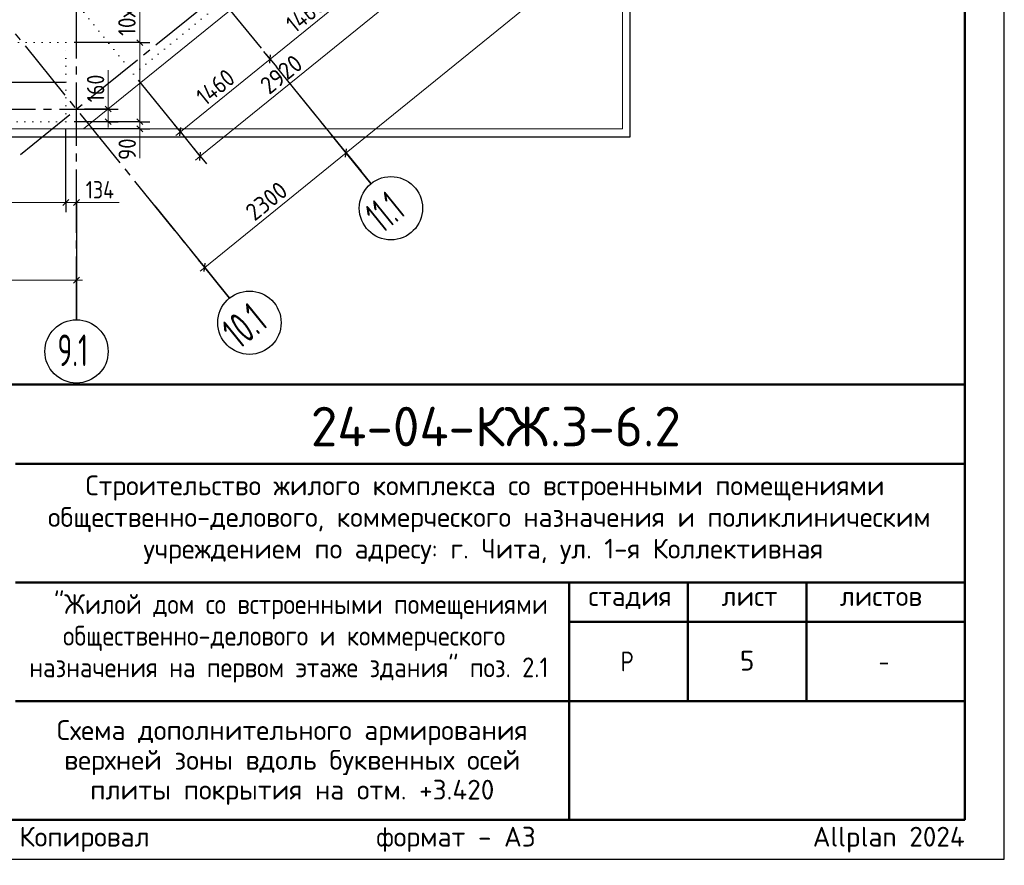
# Model space of a CAD drawing. Header units: millimetres. Extents: x 0 to 42000, y -76 to 29700.
# Tile 10 of 13: x 29555 to 42000, y -76 to 10612. Entities that reach past the tile are written whole.
import ezdxf

# ---------------------------------------------------------------- set-up
doc = ezdxf.new("R2010")
doc.units = ezdxf.units.MM
doc.linetypes.add('______5', pattern=[1100, 800, -100, 100, -100])
doc.linetypes.add('______9', pattern=[100, 0, -100])
for name, color, linetype, lineweight in [('Standard', 7, 'Continuous', 25), ('ДОП Верх по Х', 7, 'Continuous', 18), ('ЖБ Перекрытие верхний уровень', 7, 'Continuous', 18), ('Надписи', 7, 'Continuous', 25), ('Позиционная метка номер позиции', 7, 'Continuous', 13), ('Примечания', 7, 'Continuous', 13), ('Размерная линия_ общее', 7, 'Continuous', 13)]:
    doc.layers.add(name, color=color, linetype=linetype, lineweight=lineweight)
doc.layers.add('Оси', color=7, linetype='______5', lineweight=13, true_color=0x656565)
doc.styles.add('ISOCPEUR', font='txt')

msp = doc.modelspace()

# ---------------------------------------------------------------- linework, layer by layer
at = {"layer": 'Standard', "color": 7, "linetype": 'Continuous', "lineweight": 18, "transparency": 33554687}
for p, q in [((37172, 14747), (30362, 9232)), ((30362, 9232), (6829, 9232))]:
    msp.add_line(p, q, dxfattribs=at)
at = {"layer": 'Standard', "color": 7, "linetype": 'Continuous', "lineweight": 50, "transparency": 33554687}
for p, q in [((23000, 6000), (41500, 6000)), ((29500, 5000), (41500, 5000)), ((29500, 3500), (41500, 3500)), ((36500, 2000), (36500, 3500)), ((38000, 2000), (38000, 3500)), ((39500, 2000), (39500, 3500)), ((36500, 3000), (41500, 3000)), ((29500, 2000), (41500, 2000)), ((36500, 500), (36500, 2000)), ((36500, 500), (36500, 2000))]:
    msp.add_line(p, q, dxfattribs=at)
at = {"layer": 'Standard', "color": 7, "linetype": 'Continuous', "lineweight": 25, "transparency": 33554687}
for p, q in [((41500, 500), (41500, 6000)), ((23000, 500), (41500, 500)), ((23000, 500), (41500, 500)), ((23000, 500), (41500, 500))]:
    msp.add_line(p, q, dxfattribs=at)
msp.add_lwpolyline([(0, 0), (42000, 0), (42000, 29700), (0, 29700), (0, 0)], close=True, dxfattribs=at)
at = {"layer": 'Standard', "color": 7, "linetype": 'Continuous', "lineweight": 50, "transparency": 33554687}
msp.add_lwpolyline([(2000, 29200), (41500, 29200), (41500, 500), (2000, 500), (2000, 29200)], close=True, dxfattribs=at)
at = {"layer": 'Standard', "color": 7, "linetype": 'Continuous', "lineweight": 13, "transparency": 33554687}
for points in [[(41500, 29200), (2000, 29200), (2000, 6000), (41500, 6000), (41500, 29200)], [(5829, 9232), (37172, 9232), (37172, 27138), (5536, 23138), (5829, 9232)], [(6829, 9232), (37172, 9232), (37172, 25860), (6829, 25860), (6829, 9232)]]:
    msp.add_lwpolyline(points, dxfattribs=at)
at = {"layer": 'Standard', "color": 254, "linetype": 'Continuous', "lineweight": 25, "true_color": 0xc4c4ff, "transparency": 33554687}
msp.add_lwpolyline([(6729, 9132), (37272, 9132), (37272, 25960), (6729, 25960), (6729, 9132)], dxfattribs=at)
at = {"layer": 'Standard', "color": 7, "linetype": 'Continuous', "lineweight": 25, "transparency": 33554687}
msp.add_lwpolyline([(41500, 6000), (23000, 6000), (23000, 500), (41500, 500), (41500, 6000)], dxfattribs=at)
at = {"layer": 'ДОП Верх по Х', "color": 7, "linetype": 'Continuous', "lineweight": 25, "transparency": 33554687}
msp.add_line((27226, 9822), (30132, 9822), dxfattribs=at)
at = {"layer": 'ЖБ Перекрытие верхний уровень', "color": 7, "linetype": 'Continuous', "lineweight": 18, "transparency": 33554687}
for p, q in [((30362, 9232), (37172, 14747)), ((6829, 9232), (30362, 9232))]:
    msp.add_line(p, q, dxfattribs=at)
at = {"layer": 'Оси', "color": 8, "linetype": '______5', "lineweight": -3, "transparency": 33554687}
for p, q in [((33995, 8540), (22617, 22591)), ((32208, 7093), (20829, 21143)), ((29566, 8909), (39653, 17078)), ((30273, 6819), (30273, 11750)), ((3656, 9482), (30796, 9482))]:
    msp.add_line(p, q, dxfattribs=at)
at = {"layer": 'Оси', "color": 7, "linetype": 'Continuous', "lineweight": 25, "transparency": 33554687}
for p, q in [((33051, 9706), (33995, 8540)), ((30273, 8319), (30273, 6819)), ((31264, 8258), (32208, 7093))]:
    msp.add_line(p, q, dxfattribs=at)
for centre in [(34247, 8229), (32459, 6782), (30273, 6419)]:
    msp.add_circle(centre, 400, dxfattribs=at)
at = {"layer": 'Позиционная метка номер позиции', "color": 251, "linetype": 'Continuous', "lineweight": 13, "true_color": 0x656565, "transparency": 33554687}
for p, q in [((31074, 10322), (31074, 11942)), ((30674, 9482), (30674, 9972)), ((31074, 9232), (31074, 8862)), ((30273, 8302), (30813, 8302))]:
    msp.add_line(p, q, dxfattribs=at)
at = {"layer": 'Примечания', "color": 7, "linetype": '______9', "lineweight": 13, "transparency": 33554687}
for p, q in [((30995, 9925), (33264, 11763)), ((29736, 11479), (30995, 9925)), ((30139, 10322), (27219, 10322)), ((30139, 9322), (30139, 10322)), ((27219, 9322), (30139, 9322))]:
    msp.add_line(p, q, dxfattribs=at)
at = {"layer": 'Размерная линия_ общее', "color": 7, "linetype": 'Continuous', "lineweight": 13, "transparency": 33554687}
for p, q in [((33680, 8929), (38538, 12862)), ((31893, 7481), (33680, 8929)), ((31893, 7481), (31835, 7434)), ((19459, 7319), (30273, 7319)), ((30273, 7319), (30348, 7319))]:
    msp.add_line(p, q, dxfattribs=at)
at = {"layer": 'Размерная линия_ общее', "color": 251, "linetype": 'Continuous', "lineweight": 13, "true_color": 0x656565, "transparency": 33554687}
for p, q in [((32721, 10114), (33855, 11032)), ((31837, 8886), (34106, 10723)), ((31074, 10322), (31074, 10397)), ((31074, 10322), (31074, 9322)), ((31586, 9195), (32721, 10114)), ((30674, 9482), (30674, 9557)), ((30674, 9482), (30674, 9322)), ((30674, 9322), (30674, 9247)), ((31074, 9322), (31074, 9232)), ((31074, 9232), (31074, 9157)), ((31586, 9195), (31528, 9148)), ((31837, 8886), (31778, 8838)), ((27219, 8302), (30139, 8302)), ((30139, 8302), (30273, 8302)), ((30273, 8302), (30348, 8302))]:
    msp.add_line(p, q, dxfattribs=at)
at = {"layer": 'Размерная линия_ общее', "color": 251, "linetype": 'Continuous', "lineweight": 25, "true_color": 0x656565, "transparency": 33554687}
for p, q in [((31036, 10359), (31111, 10285)), ((32715, 10061), (32726, 10166)), ((30636, 9519), (30711, 9445)), ((30636, 9359), (30711, 9285)), ((31036, 9359), (31111, 9285)), ((31036, 9270), (31111, 9195)), ((31581, 9142), (31592, 9248)), ((31831, 8833), (31842, 8938)), ((30101, 8264), (30176, 8339)), ((30235, 8264), (30310, 8339))]:
    msp.add_line(p, q, dxfattribs=at)
at = {"layer": 'Размерная линия_ общее', "color": 251, "linetype": 'Continuous', "lineweight": -3, "true_color": 0x656565, "transparency": 33554687}
for p, q in [((31074, 10322), (30949, 10322)), ((31074, 10322), (31199, 10322)), ((32721, 10114), (32642, 10211)), ((32721, 10114), (32799, 10016)), ((32721, 10114), (32721, 10114)), ((31586, 9195), (31058, 9847)), ((30674, 9482), (30373, 9482)), ((30674, 9482), (30549, 9482)), ((30674, 9482), (30799, 9482)), ((30674, 9322), (30373, 9322)), ((30674, 9322), (30549, 9322)), ((30674, 9322), (30799, 9322)), ((31074, 9322), (30949, 9322)), ((31074, 9232), (30949, 9232)), ((31074, 9322), (31199, 9322)), ((31074, 9232), (31199, 9232)), ((31586, 9195), (31508, 9292)), ((31586, 9195), (31665, 9098)), ((31837, 8886), (31649, 9117)), ((31837, 8886), (31758, 8983)), ((31837, 8886), (31915, 8789)), ((30139, 8302), (30139, 8427)), ((30273, 8302), (30273, 8427)), ((30139, 8302), (30139, 8177)), ((30273, 8302), (30273, 8177))]:
    msp.add_line(p, q, dxfattribs=at)
at = {"layer": 'Размерная линия_ общее', "color": 253, "linetype": 'Continuous', "lineweight": -3, "true_color": 0xa0a0a0, "transparency": 33554687}
for p, q in [((33680, 8929), (33602, 9026)), ((33680, 8929), (33759, 8832)), ((33680, 8929), (33869, 8696)), ((31893, 7481), (31814, 7578)), ((31893, 7481), (31972, 7384)), ((31893, 7481), (32082, 7248)), ((30273, 7319), (30273, 7444)), ((30273, 7319), (30273, 7194)), ((30273, 7319), (30273, 7019))]:
    msp.add_line(p, q, dxfattribs=at)
at = {"layer": 'Размерная линия_ общее', "color": 7, "linetype": 'Continuous', "lineweight": 25, "transparency": 33554687}
for p, q in [((33675, 8876), (33686, 8981)), ((31887, 7428), (31898, 7534)), ((30235, 7282), (30310, 7357))]:
    msp.add_line(p, q, dxfattribs=at)
at = {"layer": 'Размерная линия_ общее', "color": 251, "linetype": 'Continuous', "lineweight": -3, "true_color": 0x656565, "transparency": 33554687}
for points in [[(31074, 10322), (31053, 10322), (31053, 10322), (30244, 10322)], [(30139, 8302), (30139, 8319), (30139, 8319), (30139, 9222)], [(31074, 9322), (31055, 9322), (31055, 9322), (30244, 9322)], [(31074, 9232), (31056, 9232), (31056, 9232), (30462, 9232)], [(30273, 8302), (30273, 8319), (30273, 8319), (30273, 8343)]]:
    msp.add_lwpolyline(points, dxfattribs=at)

# ---------------------------------------------------------------- texts
at = {"layer": 'Standard', "color": 7, "linetype": 'Continuous', "lineweight": 50, "transparency": 33554687, "insert": (33235, 5218), "char_height": 500, "width": 5041.59, "attachment_point": 7, "style": 'ISOCPEUR'}
msp.add_mtext('\\W0.98;24-04-КЖ.3-6.2', dxfattribs=at)
at = {"layer": 'Standard', "color": 7, "linetype": 'Continuous', "lineweight": 25, "transparency": 33554687, "char_height": 250, "attachment_point": 7, "style": 'ISOCPEUR'}
for s, insert, width in [('\\W0.99;Строительство жилого комплекса со встроенными помещениями', (30388, 4533), 10343.94), ('\\W0.99;общественно-делового, коммерческого назначения и поликлиническим', (29912, 4133), 11292.27), ('\\W0.99;учреждением по адресу: г. Чита, ул. 1-я Коллективная', (31119, 3733), 8881.18), ('\\W0.90;"Жилой дом со встроенными помещениями', (29989, 3033), 6132.5), ('\\W0.90;общественно-делового и коммерческого', (30102, 2633), 5904.56), ('\\W0.99;стадия    лист     листов', (36743, 3162), 4372.59), ('\\W0.90;назначения на первом этаже здания" поз. 2.1', (29676, 2233), 6756.08), ('\\W0.80;Р', (37150, 2375), 299.85), ('\\W0.78;-', (40412, 2375), 271.99)]:
    msp.add_mtext(s, dxfattribs=dict(at, insert=insert, width=width))
at = {"layer": 'Standard', "color": 7, "linetype": 'Continuous', "lineweight": 25, "transparency": 33554687, "insert": (33000, 1758), "char_height": 250, "width": 5991.88, "attachment_point": 2, "line_spacing_factor": 0.903614}
msp.add_mtext('\\A1;{\\fISOCPEUR|i0|b0;\\H250.000000;\\W1.000000;\\C7;Схема дополнительного армирования}\\P{\\fISOCPEUR|i0|b0;\\H250.000000;\\W1.000000;\\C7;верхней зоны вдоль буквенных осей}\\P{\\fISOCPEUR|i0|b0;\\H250.000000;\\W1.000000;\\C7;плиты покрытия на отм. +3.420}\\P', dxfattribs=at)
at = {"layer": 'Standard', "color": 8, "linetype": 'Continuous', "lineweight": 13, "transparency": 33554687, "insert": (41500, 248), "char_height": 250, "width": 11749.46, "attachment_point": 6, "style": 'ISOCPEUR'}
msp.add_mtext('\\A1;{\\fISOCPEUR|i0|b0;\\H250.000000;\\W1.000000;\\C8;Копировал                  формат - А3                      Allplan 2024}\\P', dxfattribs=at)
at = {"layer": 'Надписи', "color": 7, "linetype": 'Continuous', "lineweight": 13, "transparency": 33554687, "insert": (38750, 2510), "char_height": 250, "width": 272.22, "attachment_point": 5, "style": 'ISOCPEUR'}
msp.add_mtext('\\A1;{\\fISOCPEUR|i0|b0;\\H250.000000;\\W1.000000;\\C7;5}\\P', dxfattribs=at)
at = {"layer": 'Оси', "color": 7, "linetype": 'Continuous', "lineweight": 35, "transparency": 33554687, "char_height": 400, "attachment_point": 7, "rotation": 39, "style": 'ISOCPEUR'}
for s, insert, width in [('\\W0.55;11.1', (34140, 7903), 686.63), ('\\W0.62;10.1', (32328, 6435), 762.73)]:
    msp.add_mtext(s, dxfattribs=dict(at, insert=insert, width=width))
at = {"layer": 'Оси', "color": 7, "linetype": 'Continuous', "lineweight": 35, "transparency": 33554687, "insert": (30033, 6233), "char_height": 400, "width": 605.94, "attachment_point": 7, "style": 'ISOCPEUR'}
msp.add_mtext('\\W0.63;9.1', dxfattribs=at)
at = {"layer": 'Размерная линия_ общее', "color": 251, "linetype": 'Continuous', "lineweight": 25, "true_color": 0x656565, "transparency": 33554687, "char_height": 220, "attachment_point": 7, "style": 'ISOCPEUR'}
for s, insert, width, rotation in [('\\W0.90;10х100=1000', (31020, 10406), 1659.82, 90), ('\\W0.87;1460', (33034, 10432), 689.43, 39), ('\\W0.93;2920', (32709, 9656), 718.09, 39), ('\\W0.83;160', (30624, 9568), 508.56, 90), ('\\W0.87;1460', (31900, 9513), 689.42, 39), ('\\W0.87;90', (31024, 8839), 403.93, 90)]:
    msp.add_mtext(s, dxfattribs=dict(at, insert=insert, width=width, rotation=rotation))
at = {"layer": 'Размерная линия_ общее', "color": 7, "linetype": 'Continuous', "lineweight": 25, "transparency": 33554687, "insert": (32524, 8057), "char_height": 220, "width": 718.09, "attachment_point": 7, "rotation": 39, "style": 'ISOCPEUR'}
msp.add_mtext('\\W0.93;2300', dxfattribs=at)
at = {"layer": 'Размерная линия_ общее', "color": 251, "linetype": 'Continuous', "lineweight": 25, "true_color": 0x656565, "transparency": 33554687, "insert": (30390, 8352), "char_height": 220, "width": 531.42, "attachment_point": 7, "style": 'ISOCPEUR'}
msp.add_mtext('\\W0.83;134', dxfattribs=at)

doc.saveas('drawing.dxf')
